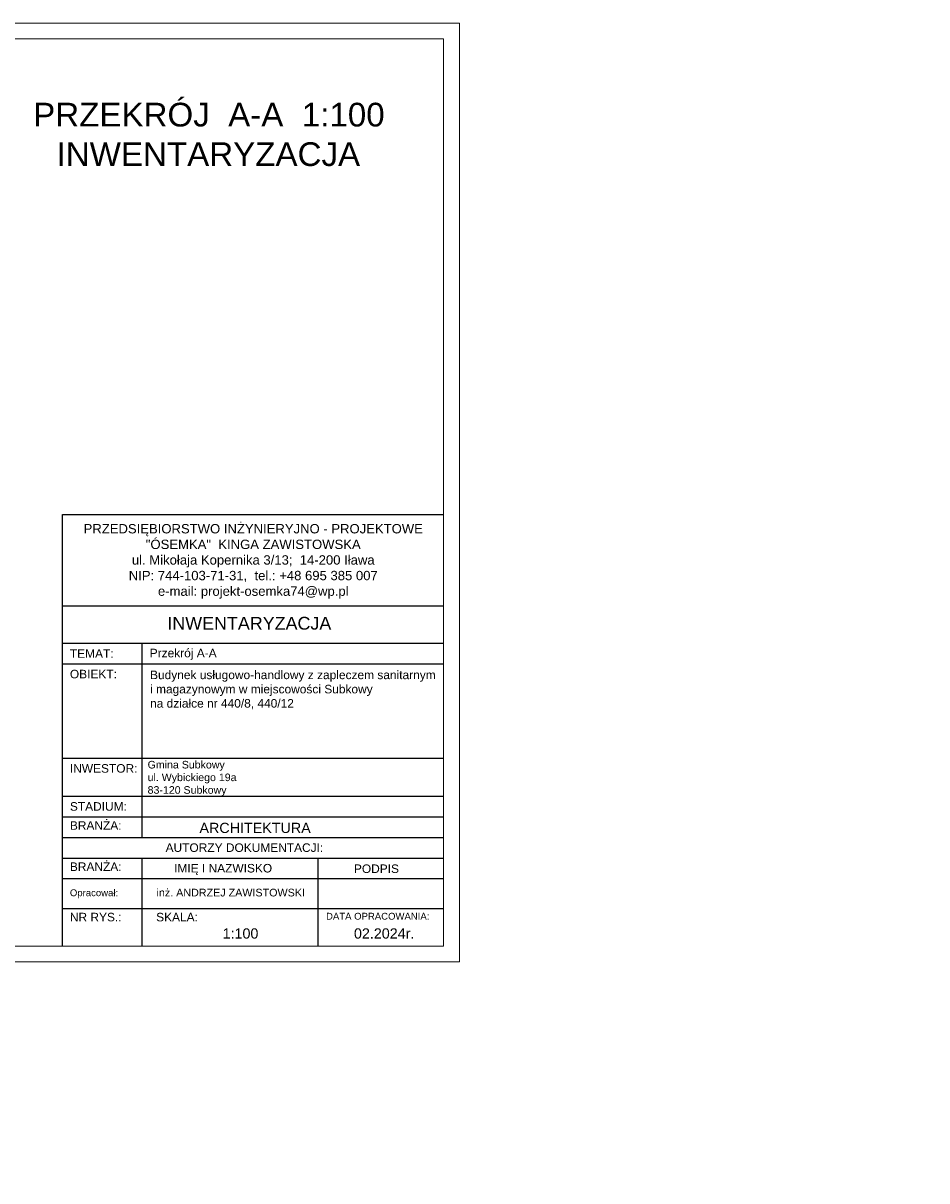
# Model space of a CAD drawing. Header units: millimetres. Extents: x 6814 to 76439, y 4251 to 11598.
# Tile 28 of 30: x 41542 to 44401, y 7936 to 11598. Entities that reach past the tile are written whole.
import ezdxf

# ---------------------------------------------------------------- set-up
doc = ezdxf.new("R2010")
doc.units = ezdxf.units.MM
doc.layers.add('R-TAB', color=1, linetype='Continuous')
doc.styles.get("Standard").update_dxf_attribs({"font": 'arial.ttf'})

msp = doc.modelspace()

# ---------------------------------------------------------------- linework, layer by layer
at = {"color": 1, "lineweight": 0}
msp.add_line((38722.494, 11598.262), (42922.494, 11598.262), dxfattribs=at)
at = {"lineweight": 0}
for p, q in [((42922.494, 11598.262), (42922.494, 8628.262)), ((38772.494, 11548.262), (42872.494, 11548.262)), ((42872.494, 11548.262), (42872.494, 8678.262)), ((42872.494, 8678.262), (38772.494, 8678.262)), ((42922.494, 8628.262), (38722.494, 8628.262))]:
    msp.add_line(p, q, dxfattribs=at)
at = {"layer": 'R-TAB', "color": 0}
for p, q in [((41667.293, 10043.429), (42872.494, 10043.429)), ((41667.293, 8751.647), (41667.293, 10043.429)), ((41667.293, 9755.372), (42872.494, 9755.372)), ((41667.293, 9636.909), (42872.494, 9636.909)), ((41918.697, 9022.299), (41918.697, 9636.909)), ((41667.293, 9571.755), (42872.494, 9571.755)), ((41667.293, 9273.315), (42872.494, 9273.315)), ((41667.293, 9152.607), (42872.494, 9152.607)), ((41667.293, 9087.453), (42872.494, 9087.453)), ((41667.293, 9022.299), (42872.494, 9022.299)), ((41667.293, 8957.144), (42872.494, 8957.144)), ((41918.697, 8678.262), (41918.697, 8957.144)), ((42475.906, 8678.262), (42475.906, 8957.144)), ((41667.293, 8891.99), (42872.494, 8891.99)), ((41667.293, 8891.99), (42872.494, 8891.99)), ((41667.293, 8678.262), (41667.293, 8891.99)), ((41667.293, 8891.99), (42872.494, 8891.99)), ((41667.293, 8891.99), (42872.494, 8891.99)), ((41667.293, 8891.99), (42872.494, 8891.99)), ((41918.697, 8678.262), (41918.697, 8891.99)), ((42475.906, 8678.262), (42475.906, 8891.99)), ((41667.293, 8797.733), (42872.494, 8797.733))]:
    msp.add_line(p, q, dxfattribs=at)

# ---------------------------------------------------------------- texts
at = {"lineweight": 0, "insert": (41943.776, 9550.04), "char_height": 27, "width": 915.2969, "attachment_point": 1}
msp.add_mtext('\\A1;Budynek usługowo-handlowy z zapleczem sanitarnym i magazynowym w miejscowości Subkowy ^Jna działce nr 440/8, 440/12', dxfattribs=at)
at = {"layer": 'R-TAB', "color": 0, "ltscale": 24}
for s, insert, char_height, width, attachment_point in [('\\pi335.67322;PRZEKRÓJ  A-A  1:100\\P\\pi409.77793;INWENTARYZACJA', (41238.226, 11346.374), 75, 1770.40852, 1), ('PRZEDSIĘBIORSTWO INŻYNIERYJNO - PROJEKTOWE\\P"ÓSEMKA"  KINGA ZAWISTOWSKA\\Pul. Mikołaja Kopernika 3/13;  14-200 Iława\\PNIP: 744-103-71-31,  tel.: +48 695 385 007\\Pe-mail: projekt-osemka74@wp.pl', (42270.226, 9895.675), 29.61563, 1172.58025, 5), ('INWENTARYZACJA', (41998.474, 9720.132), 40.5, 1204.81154, 1), ('TEMAT:', (41690.163, 9617.578), 27, 205.05039, 1), ('Przekrój A-A', (41942.735, 9619.15), 27, 1067.36659, 1), ('OBIEKT:', (41690.163, 9552.544), 27, 205.05039, 1), ('Gmina Subkowy\\Pul. Wybickiego 19a\\P83-120 Subkowy', (41936.027, 9264.473), 24, 1013.66431, 1), ('INWESTOR:', (41690.163, 9254.105), 27, 205.05039, 1), ('STADIUM:', (41690.163, 9133.867), 27, 205.05039, 1), ('BRANŻA:', (41690.163, 9073.519), 27, 205.05039, 1), ('ARCHITEKTURA', (42100.066, 9068.713), 32.4, 736.08096, 1), ('\\pi313.20089;AUTORZY DOKUMENTACJI:', (41679.751, 9003.506), 27, 1121.84994, 1), ('BRANŻA:', (41690.163, 8943.21), 27, 205.05039, 1), ('\\pi13.924;IMIĘ I NAZWISKO', (42005.968, 8938.437), 27, 380.13022, 1), ('PODPIS', (42588.74, 8936.781), 27, 205.05039, 1), ('inż. ANDRZEJ ZAWISTOWSKI', (42198.903, 8835.323), 24.3, 519.74945, 8), ('Opracował:', (41690.163, 8858.053), 21.6, 205.05039, 1), ('NR RYS.:', (41690.163, 8783.799), 27, 205.05039, 1), ('SKALA:', (41963.041, 8783.799), 27, 205.05039, 1), ('DATA OPRACOWANIA:', (42500.523, 8783.799), 21.6, 417.46084, 1), ('1:100', (42173.237, 8734.669), 32.4, 205.05039, 1), ('02.2024r.', (42588.74, 8734.669), 32.4, 205.05039, 1), ('\\pi553.40265;RZUT DACHU 1:100\\P\\pi557.49542;INWENTARYZACJA', (26129.546, 8353.014), 75, 2065.84351, 1), ('\\pi425.32455;RZUT PRZYZIEMIA 1:100\\P\\pi557.49542;INWENTARYZACJA', (33750.363, 8353.014), 75, 2065.84351, 1), ('\\pi611.54556;ELEWACJE 1:100\\P\\pi557.49542;INWENTARYZACJA', (10680.181, 8262.29), 75, 2065.84351, 1), ('\\pi611.54556;ELEWACJE 1:100\\P\\pi557.49542;INWENTARYZACJA', (17646.974, 8262.29), 75, 2065.84351, 1)]:
    msp.add_mtext(s, dxfattribs=dict(at, insert=insert, char_height=char_height, width=width, attachment_point=attachment_point))

doc.saveas('drawing.dxf')
